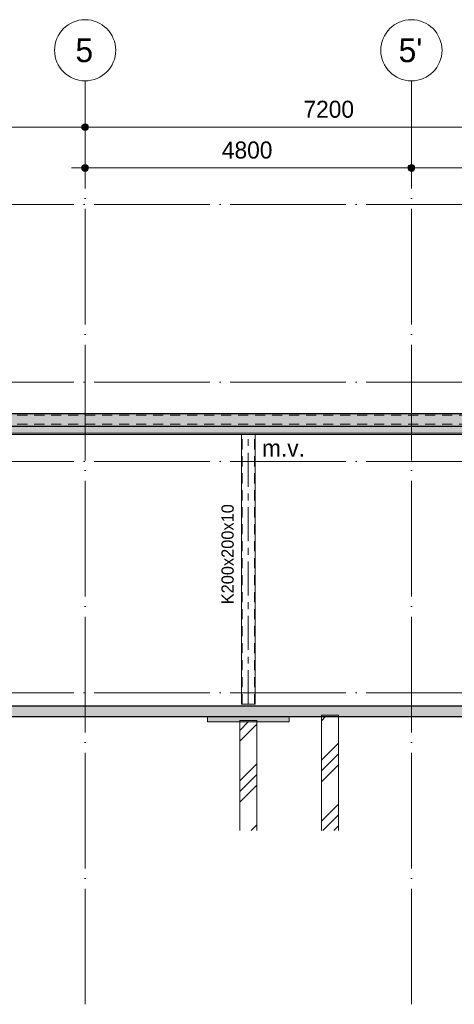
# Model space of a CAD drawing. Header units: millimetres. Extents: x 4517 to 474157, y -4632 to 9900.
# Tile 3 of 114: x 78308 to 84701, y -4583 to 9900. Entities that reach past the tile are written whole.
import ezdxf

# ---------------------------------------------------------------- set-up
doc = ezdxf.new("R2010")
doc.units = ezdxf.units.MM
for name, pattern in [('WSP_hartlijn', [800, 500, -100, 100, -100]), ('WSP_hhidden', [250, 150, -100]), ('WSP_stramienlijn', [2000, 1700, -150, 0, -150])]:
    doc.linetypes.add(name, pattern=pattern)
for name, color, linetype, lineweight in [('00_algemeen - hartlijn', 7, 'WSP_hartlijn', 13), ('00_algemeen - hhidden - 0_13mm', 7, 'WSP_hhidden', 13), ('00_maatvoering', 8, 'Continuous', 13), ('00_maatvoering-100', 8, 'Continuous', 13), ('00_text', 7, 'Continuous', 13), ('07_stramien', 4, 'Continuous', 13), ('07_stramien - levels', 7, 'Continuous', 13), ('16_funderingsconstructies', 2, 'Continuous', 18), ('17_paalfunderingen - prefab', 2, 'Continuous', 18), ('23_vloeren', 2, 'Continuous', 18), ('23_vloeren - hatch', 1, 'Continuous', 18), ('23_vloeren -cut-', 3, 'Continuous', 25), ('28_hoofddraagconstructies - kolommen en liggers', 1, 'Continuous', 13), ('28_hoofddraagconstructies - kolommen en liggers - staal', 1, 'Continuous', 13), ('28_hoofddraagconstructies - tags', 7, 'Continuous', 18)]:
    doc.layers.add(name, color=color, linetype=linetype, lineweight=lineweight)
doc.layers.add('16_funderingsconstructies - voeten en balken', color=2, linetype='Continuous')
doc.styles.add('Revittext', font='txt', dxfattribs={"height": 250})
doc.styles.add('Revittext_1', font='txt', dxfattribs={"height": 180})
doc.styles.add('Revittext_2', font='txt', dxfattribs={"height": 350})
doc.dimstyles.new('WSP_25_-_transparant', dxfattribs={"dimscale": 304.8, "dimtxt": 252.223969, "dimasz": 1.312336, "dimexe": 0.656168, "dimexo": 0.0625, "dimgap": 0.213255, "dimtad": 1, "dimdec": 0, "dimzin": 0, "dimdsep": 46, "dimtxsty": 'Revittext', "dimblk1": 'DOTSMALL', "dimblk2": 'DOTSMALL', "dimsah": 1, "dimcen": 0.09, "dimdle": 0.656168, "dimazin": 0, "dimtfac": 1, "dimtdec": 4, "dimtix": 1, "dimtmove": 0, "dimatfit": 3, "dimfxl": 0.656168, "dimfxlon": 1, "dimtvp": 1, "dimtolj": 1, "dimtzin": 0, "dimarcsym": 2})
pattern_1 = [(45, (12053.6, 0), (-449.013, 449.013), []), (45, (12212.33, 0), (0, 898.026), []), (45, (11894.83, 0), (0, 898.026), [])]

# ---------------------------------------------------------------- blocks, each defined once
blk = doc.blocks.new('28_WSP_SC_staal - RHS v18-0 - SHSH 200x200x10 - S275-1336498-as B')
at = {"layer": '00_algemeen - hartlijn'}
blk.add_line((19400, -170), (19400, 3800), dxfattribs=at)
at = {"layer": '00_algemeen - hhidden - 0_13mm'}
for p, q in [((19310, -170), (19310, 3800)), ((19490, -170), (19490, 3800))]:
    blk.add_line(p, q, dxfattribs=at)
blk = doc.blocks.new('17_WSP_FD_prefab - fundatiepaal v18-0 - 250x250-V16-as B')
at = {"layer": '16_funderingsconstructies', "lineweight": 13}
h = blk.add_hatch(dxfattribs=at)
h.set_pattern_fill('FP_1', color=50, style=0, pattern_type=2)
h.set_pattern_definition(pattern_1)
h.paths.add_polyline_path([(36075, -2025), (36325, -2025), (36325, -430), (36075, -430)])
at = {"layer": '16_funderingsconstructies', "color": 135, "lineweight": 13}
for p, q in [((36325, -410), (36075, -410)), ((36075, -410), (36075, -430)), ((36325, -430), (36325, -410))]:
    blk.add_line(p, q, dxfattribs=at)
at = {"layer": '17_paalfunderingen - prefab', "color": 55}
for p, q in [((36075, -430), (36075, -2025)), ((36325, -2025), (36325, -430))]:
    blk.add_line(p, q, dxfattribs=at)
blk = doc.blocks.new('17_WSP_FD_prefab - fundatiepaal v18-0 - 250x250-V17-as B')
at = {"layer": '16_funderingsconstructies', "lineweight": 13}
h = blk.add_hatch(dxfattribs=at)
h.set_pattern_fill('FP_1', color=50, style=0, pattern_type=2)
h.set_pattern_definition(pattern_1)
h.paths.add_polyline_path([(37525, -2025), (37525, -350), (37275, -350), (37275, -2025)])
at = {"layer": '16_funderingsconstructies', "color": 135, "lineweight": 13}
for p, q in [((37525, -330), (37275, -330)), ((37275, -330), (37275, -350)), ((37525, -350), (37525, -330))]:
    blk.add_line(p, q, dxfattribs=at)
at = {"layer": '17_paalfunderingen - prefab', "color": 55}
for p, q in [((37275, -350), (37275, -2025)), ((37525, -2025), (37525, -350))]:
    blk.add_line(p, q, dxfattribs=at)
blk = doc.blocks.new('28_WSP_SF_staal - HE v21-0 - HE300B-1328460-as B')
at = {"layer": '28_hoofddraagconstructies - kolommen en liggers', "linetype": 'WSP_hhidden'}
blk.add_line((9800, 3950), (41005, 3950), dxfattribs=at)
blk = doc.blocks.new('Floors 2 - Floors 2-1337732-as B')
at = {"layer": '23_vloeren - hatch', "linetype": 'WSP_hhidden', "lineweight": 13}
blk.add_hatch(color=256, dxfattribs=at).paths.add_polyline_path([(25410, 3819), (41000, 3819), (41000, 3844), (40995, 3844), (40995, 3920), (9800, 3920), (9800, 3819), (25237, 3819)])
at = {"layer": '23_vloeren'}
blk.add_line((41000, 3819), (9800, 3819), dxfattribs=at)
blk = doc.blocks.new('Grid - Stramienbol 9_0mm-3500-as B')
at = {"layer": '07_stramien'}
blk.add_circle((12200, 9450), 450, dxfattribs=at)
blk = doc.blocks.new('DIMBLOCK16-as B')
at = {"layer": '00_maatvoering-100'}
h = blk.add_hatch(color=256, dxfattribs=at)
edge = h.paths.add_edge_path()
edge.add_arc((72070, 8319), 50, 0, 360)
h = blk.add_hatch(color=256, dxfattribs=at)
edge = h.paths.add_edge_path()
edge.add_arc((79270, 8319), 50, 0, 360)
for p, q in [((72070, 8519), (72070, 8119)), ((72070, 8319), (72070, 8519)), ((79270, 8519), (79270, 8119)), ((79270, 8319), (79270, 8519)), ((72070, 8319), (79270, 8319))]:
    blk.add_line(p, q, dxfattribs=at)
for centre in [(72070, 8319), (79270, 8319)]:
    blk.add_circle(centre, 50, dxfattribs=at)
at = {"layer": '00_maatvoering-100', "color": 0, "insert": (75282, 8708), "char_height": 250, "width": 931.29, "attachment_point": 1, "line_spacing_factor": 0.931288, "style": 'Revittext'}
blk.add_mtext('7200', dxfattribs=at)
blk = doc.blocks.new('_DotSmall')
at = {"color": 0, "linetype": 'ByBlock', "const_width": 0.5}
blk.add_lwpolyline([(-0.0625, 0, 1), (0.0625, 0, 1)], format="xyb", close=True, dxfattribs=at)
blk = doc.blocks.new('DIMBLOCK17-as B')
at = {"layer": '00_maatvoering-100'}
h = blk.add_hatch(color=256, dxfattribs=at)
edge = h.paths.add_edge_path()
edge.add_arc((79270, 8319), 50, 0, 360)
h = blk.add_hatch(color=256, dxfattribs=at)
edge = h.paths.add_edge_path()
edge.add_arc((86470, 8319), 50, 0, 360)
for p, q in [((79270, 8519), (79270, 8119)), ((79270, 8319), (79270, 8519)), ((86470, 8519), (86470, 8119)), ((86470, 8319), (86470, 8519)), ((79270, 8319), (86470, 8319))]:
    blk.add_line(p, q, dxfattribs=at)
for centre in [(79270, 8319), (86470, 8319)]:
    blk.add_circle(centre, 50, dxfattribs=at)
at = {"layer": '00_maatvoering-100', "color": 0, "insert": (82482, 8708), "char_height": 250, "width": 931.29, "attachment_point": 1, "line_spacing_factor": 0.931288, "style": 'Revittext'}
blk.add_mtext('7200', dxfattribs=at)
blk = doc.blocks.new('DIMBLOCK20-as B')
at = {"layer": '00_maatvoering-100'}
h = blk.add_hatch(color=256, dxfattribs=at)
edge = h.paths.add_edge_path()
edge.add_arc((79270, 7719), 50, 0, 360)
h = blk.add_hatch(color=256, dxfattribs=at)
edge = h.paths.add_edge_path()
edge.add_arc((84070, 7719), 50, 0, 360)
for p, q in [((79270, 7919), (79270, 7519)), ((79270, 7719), (79270, 7919)), ((84070, 7919), (84070, 7519)), ((84070, 7719), (84070, 7919)), ((79070, 7719), (84070, 7719))]:
    blk.add_line(p, q, dxfattribs=at)
for centre in [(79270, 7719), (84070, 7719)]:
    blk.add_circle(centre, 50, dxfattribs=at)
at = {"layer": '00_maatvoering-100', "color": 0, "insert": (81282, 8108), "char_height": 250, "width": 931.29, "attachment_point": 1, "line_spacing_factor": 0.931288, "style": 'Revittext'}
blk.add_mtext('4800', dxfattribs=at)
blk = doc.blocks.new('DIMBLOCK21-as B')
at = {"layer": '00_maatvoering-100'}
h = blk.add_hatch(color=256, dxfattribs=at)
edge = h.paths.add_edge_path()
edge.add_arc((84070, 7719), 50, 0, 360)
h = blk.add_hatch(color=256, dxfattribs=at)
edge = h.paths.add_edge_path()
edge.add_arc((86470, 7719), 50, 0, 360)
for p, q in [((84070, 7919), (84070, 7519)), ((84070, 7719), (84070, 7919)), ((86470, 7919), (86470, 7519)), ((86470, 7719), (86470, 7919)), ((84070, 7719), (86670, 7719))]:
    blk.add_line(p, q, dxfattribs=at)
for centre in [(84070, 7719), (86470, 7719)]:
    blk.add_circle(centre, 50, dxfattribs=at)
at = {"layer": '00_maatvoering-100', "color": 0, "insert": (84882, 8108), "char_height": 250, "width": 931.29, "attachment_point": 1, "line_spacing_factor": 0.931288, "style": 'Revittext'}
blk.add_mtext('2400', dxfattribs=at)

msp = doc.modelspace()

# ---------------------------------------------------------------- hatches: boundary and pattern name
at = {"layer": '16_funderingsconstructies - voeten en balken'}
msp.add_hatch(color=90, dxfattribs=at).paths.add_polyline_path([(81583.1, -430), (82270.3, -430), (82270.3, -350), (81070.3, -350), (81070.3, -430)])
at = {"layer": '23_vloeren - hatch'}
for color, points in [(256, [(71225.7, 3920), (86470.3, 3920), (86470.3, 4100), (55270.3, 4100), (55270.3, 3920), (70880.4, 3920)]), (10, [(86470.3, -350), (86570.3, -350), (86570.3, -200), (55170.3, -200), (55170.3, -350), (84345.1, -350)])]:
    msp.add_hatch(color=color, dxfattribs=at).paths.add_polyline_path(points)

# ---------------------------------------------------------------- linework, layer by layer
at = {"layer": '07_stramien', "linetype": 'WSP_stramienlijn'}
for p, q in [((79270.3, -4583.1), (79270.3, 9000)), ((84070.3, -4583.1), (84070.3, 9000))]:
    msp.add_line(p, q, dxfattribs=at)
at = {"layer": '07_stramien - levels', "linetype": 'WSP_stramienlijn'}
for p, q in [((51404.3, 7180), (99475.5, 7180)), ((51404.3, 4570), (99475.5, 4570)), ((51404.3, 3400), (99475.5, 3400)), ((51404.3, 0), (99475.5, 0))]:
    msp.add_line(p, q, dxfattribs=at)
at = {"layer": '16_funderingsconstructies - voeten en balken', "color": 55, "lineweight": 18}
for p, q in [((81070.3, -430), (81070.3, -350)), ((82270.3, -430), (81070.3, -430)), ((82270.3, -350), (82270.3, -430))]:
    msp.add_line(p, q, dxfattribs=at)
at = {"layer": '23_vloeren -cut-'}
for p, q in [((86470.3, 4100), (55270.3, 4100)), ((55270.3, 3920), (86470.3, 3920))]:
    msp.add_line(p, q, dxfattribs=at)
at = {"layer": '23_vloeren -cut-', "color": 8}
for p, q in [((86570.3, -200), (55170.3, -200)), ((55270.3, -350), (86470.3, -350))]:
    msp.add_line(p, q, dxfattribs=at)
at = {"layer": '28_hoofddraagconstructies - kolommen en liggers', "linetype": 'WSP_hhidden'}
msp.add_line((55270.3, 4081), (86470.3, 4081), dxfattribs=at)
at = {"layer": '28_hoofddraagconstructies - kolommen en liggers - staal'}
for p, q in [((55175.3, 3819), (86580.3, 3819)), ((55175.3, 3800), (86580.3, 3800)), ((81570.3, 3800), (81570.3, -170)), ((81770.3, -170), (81770.3, 3800)), ((81570.3, -170), (81585.3, -170)), ((81755.3, -170), (81585.3, -170)), ((81770.3, -170), (81755.3, -170))]:
    msp.add_line(p, q, dxfattribs=at)

# ---------------------------------------------------------------- block references
at = {"layer": '00_algemeen - hhidden - 0_13mm'}
msp.add_blockref('28_WSP_SC_staal - RHS v18-0 - SHSH 200x200x10 - S275-1336498-as B', (62270.3, 0), dxfattribs=at)
at = {"layer": '07_stramien'}
for p in [(67070.3, 0), (71870.3, 0)]:
    msp.add_blockref('Grid - Stramienbol 9_0mm-3500-as B', p, dxfattribs=at)
at = {"layer": '16_funderingsconstructies', "color": 135, "lineweight": 13}
for name in ['17_WSP_FD_prefab - fundatiepaal v18-0 - 250x250-V16-as B', '17_WSP_FD_prefab - fundatiepaal v18-0 - 250x250-V17-as B']:
    msp.add_blockref(name, (45470.3, 0), dxfattribs=at)
at = {"layer": '23_vloeren', "linetype": 'WSP_hhidden', "lineweight": 13}
msp.add_blockref('Floors 2 - Floors 2-1337732-as B', (45470.3, 0), dxfattribs=at)
at = {"layer": '28_hoofddraagconstructies - kolommen en liggers', "linetype": 'WSP_hhidden'}
msp.add_blockref('28_WSP_SF_staal - HE v21-0 - HE300B-1328460-as B', (45470.3, 0), dxfattribs=at)

# ---------------------------------------------------------------- texts
at = {"layer": '00_text', "lineweight": 18, "insert": (81872.3, 3722.6), "char_height": 250, "width": 817.721, "attachment_point": 1, "style": 'Revittext'}
msp.add_mtext('m.v.', dxfattribs=at)
at = {"layer": '07_stramien', "char_height": 350, "attachment_point": 1, "style": 'Revittext_2'}
for s, insert, width in [('5', (79127.7, 9625.6), 336.709), ("5'", (83881.7, 9625.6), 448.945)]:
    msp.add_mtext(s, dxfattribs=dict(at, insert=insert, width=width))
at = {"layer": '28_hoofddraagconstructies - tags', "lineweight": 13, "insert": (81275.8, 1301.1), "char_height": 180, "width": 1819.831, "attachment_point": 1, "rotation": 90, "style": 'Revittext_1', "bg_fill": 3, "box_fill_scale": 1.25, "bg_fill_color": 256, "bg_fill_true_color": 13158600, "bg_fill_transparency": 0}
msp.add_mtext('K200x200x10', dxfattribs=at)

# ---------------------------------------------------------------- dimensions: what is measured, and where the dimension line sits
at = {"layer": '00_maatvoering'}
for base, p1, p2, override, picture, middle in [((79270.3, 8319.1), (72070.3, 8519.1), (79270.3, 8519.1), {"dimpost": '<>', "dimfxl": 7200}, 'DIMBLOCK16-as B', (75670.3, 8511.8)), ((86470.3, 8319.1), (79270.3, 8519.1), (86470.3, 8519.1), {"dimpost": '<>', "dimfxl": 7200}, 'DIMBLOCK17-as B', (82870.3, 8511.8)), ((84070.3, 7719.1), (79270.3, 7919.1), (84070.3, 7919.1), {"dimpost": '<>', "dimfxl": 4800}, 'DIMBLOCK20-as B', (81670.3, 7911.8)), ((86470.3, 7719.1), (84070.3, 7919.1), (86470.3, 7919.1), {"dimpost": '<>', "dimfxl": 2400}, 'DIMBLOCK21-as B', (85270.3, 7911.8))]:
    dim = msp.add_linear_dim(base=base, p1=p1, p2=p2, dimstyle='WSP_25_-_transparant', override=override, dxfattribs=at)
    dim.commit()
    dim.dimension.update_dxf_attribs({"geometry": picture, "text_midpoint": middle})

doc.saveas('drawing.dxf')
